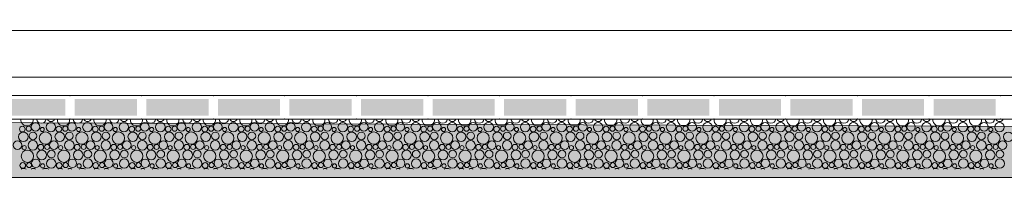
# Model space of a CAD drawing. Header units: millimetres. Extents: x 15166 to 94641, y -300 to 6935.
# Tile 6 of 32: x 26819 to 29764, y -300 to 173. Entities that reach past the tile are written whole.
import ezdxf

# ---------------------------------------------------------------- set-up
doc = ezdxf.new("R2010")
doc.units = ezdxf.units.MM
doc.header["$MEASUREMENT"] = 0
for name, color, linetype in [('Métal _ Bardage.Charp_Couv_Bard_Métal', 7, 'Continuous'), ('Nouveau_Terrain _ Original.Terrain', 7, 'Continuous'), ('Nouveau_VRD _ Voirie 3d.VRD', 7, 'Continuous')]:
    doc.layers.add(name, color=color, linetype=linetype)

# ---------------------------------------------------------------- blocks, each defined once
blk = doc.blocks.new('Élément de coupe_3')
at = {"layer": 'Métal _ Bardage.Charp_Couv_Bard_Métal', "color": 7, "linetype": 'Continuous', "lineweight": 15}
blk.add_line((49496.8, 140), (17329.3, 140), dxfattribs=at)
blk = doc.blocks.new('*X9')
at = {"layer": 'Nouveau_VRD _ Voirie 3d.VRD', "color": 33, "linetype": 'Continuous', "lineweight": 15, "true_color": 0xf48e54}
for centre, radius in [((26826.6, -155.2), 8.58), ((26845.8, -154.2), 7.52), ((26866, -148.8), 12.8), ((26912, -149.5), 14.2), ((26935.7, -155.2), 8.58), ((26954.9, -154.2), 7.52), ((26975.1, -148.8), 12.8), ((27021.2, -149.5), 14.2), ((27044.9, -155.2), 8.58), ((27064, -154.2), 7.52), ((27084.2, -148.8), 12.8), ((27130.3, -149.5), 14.2), ((27154, -155.2), 8.58), ((27173.1, -154.2), 7.52), ((27193.3, -148.8), 12.8), ((27239.4, -149.5), 14.2), ((27263.1, -155.2), 8.58), ((27282.2, -154.2), 7.52), ((27302.4, -148.8), 12.8), ((27348.5, -149.5), 14.2), ((27372.2, -155.2), 8.58), ((27391.3, -154.2), 7.52), ((27411.6, -148.8), 12.8), ((27457.6, -149.5), 14.2), ((27481.3, -155.2), 8.58), ((27500.5, -154.2), 7.52), ((27520.7, -148.8), 12.8), ((27566.7, -149.5), 14.2), ((27590.4, -155.2), 8.58), ((27609.6, -154.2), 7.52), ((27629.8, -148.8), 12.8), ((27675.8, -149.5), 14.2), ((27699.5, -155.2), 8.58), ((27718.7, -154.2), 7.52), ((27738.9, -148.8), 12.8), ((27784.9, -149.5), 14.2), ((27808.6, -155.2), 8.58), ((27827.8, -154.2), 7.52), ((27848, -148.8), 12.8), ((27894.1, -149.5), 14.2), ((27917.8, -155.2), 8.58), ((27936.9, -154.2), 7.52), ((27957.1, -148.8), 12.8), ((28003.2, -149.5), 14.2), ((28026.9, -155.2), 8.58), ((28046, -154.2), 7.52), ((28066.2, -148.8), 12.8), ((28112.3, -149.5), 14.2), ((28136, -155.2), 8.58), ((28155.1, -154.2), 7.52), ((28175.3, -148.8), 12.8), ((28221.4, -149.5), 14.2), ((28245.1, -155.2), 8.58), ((28264.2, -154.2), 7.52), ((28284.5, -148.8), 12.8), ((28330.5, -149.5), 14.2), ((28354.2, -155.2), 8.58), ((28373.4, -154.2), 7.52), ((28393.6, -148.8), 12.8), ((28439.6, -149.5), 14.2), ((28463.3, -155.2), 8.58), ((28482.5, -154.2), 7.52), ((28502.7, -148.8), 12.8), ((28548.7, -149.5), 14.2), ((28572.4, -155.2), 8.58), ((28591.6, -154.2), 7.52), ((28611.8, -148.8), 12.8), ((28657.8, -149.5), 14.2), ((28681.5, -155.2), 8.58), ((28700.7, -154.2), 7.52), ((28720.9, -148.8), 12.8), ((28766.9, -149.5), 14.2), ((28790.7, -155.2), 8.58), ((28809.8, -154.2), 7.52), ((28830, -148.8), 12.8), ((28876.1, -149.5), 14.2), ((28899.8, -155.2), 8.58), ((28918.9, -154.2), 7.52), ((28939.1, -148.8), 12.8), ((28985.2, -149.5), 14.2), ((29008.9, -155.2), 8.58), ((29028, -154.2), 7.52), ((29048.2, -148.8), 12.8), ((29094.3, -149.5), 14.2), ((29118, -155.2), 8.58), ((29137.1, -154.2), 7.52), ((29157.4, -148.8), 12.8), ((29203.4, -149.5), 14.2), ((29227.1, -155.2), 8.58), ((29246.3, -154.2), 7.52), ((29266.5, -148.8), 12.8), ((29312.5, -149.5), 14.2), ((29336.2, -155.2), 8.58), ((29355.4, -154.2), 7.52), ((29375.6, -148.8), 12.8), ((29421.6, -149.5), 14.2), ((29445.3, -155.2), 8.58), ((29464.5, -154.2), 7.52), ((29484.7, -148.8), 12.8), ((29530.7, -149.5), 14.2), ((29554.4, -155.2), 8.58), ((29573.6, -154.2), 7.52), ((29593.8, -148.8), 12.8), ((29639.8, -149.5), 14.2), ((29663.6, -155.2), 8.58), ((29682.7, -154.2), 7.52), ((29702.9, -148.8), 12.8), ((29749, -149.5), 14.2), ((26829.5, -178.4), 14.3), ((26858.3, -175.8), 11.5), ((26895.6, -182.2), 18.4), ((26886.2, -156.5), 6.2), ((26938.6, -178.4), 14.3), ((26967.5, -175.8), 11.5), ((27004.7, -182.2), 18.4), ((26995.3, -156.5), 6.2), ((27047.8, -178.4), 14.3), ((27076.6, -175.8), 11.5), ((27113.8, -182.2), 18.4), ((27104.4, -156.5), 6.2), ((27156.9, -178.4), 14.3), ((27185.7, -175.8), 11.5), ((27222.9, -182.2), 18.4), ((27213.5, -156.5), 6.2), ((27266, -178.4), 14.3), ((27294.8, -175.8), 11.5), ((27332, -182.2), 18.4), ((27322.7, -156.5), 6.2), ((27375.1, -178.4), 14.3), ((27403.9, -175.8), 11.5), ((27441.1, -182.2), 18.4), ((27431.8, -156.5), 6.2), ((27484.2, -178.4), 14.3), ((27513, -175.8), 11.5), ((27550.3, -182.2), 18.4), ((27540.9, -156.5), 6.2), ((27593.3, -178.4), 14.3), ((27622.1, -175.8), 11.5), ((27659.4, -182.2), 18.4), ((27650, -156.5), 6.2), ((27702.4, -178.4), 14.3), ((27731.2, -175.8), 11.5), ((27768.5, -182.2), 18.4), ((27759.1, -156.5), 6.2), ((27811.5, -178.4), 14.3), ((27840.4, -175.8), 11.5), ((27877.6, -182.2), 18.4), ((27868.2, -156.5), 6.2), ((27920.7, -178.4), 14.3), ((27949.5, -175.8), 11.5), ((27986.7, -182.2), 18.4), ((27977.3, -156.5), 6.2), ((28029.8, -178.4), 14.3), ((28058.6, -175.8), 11.5), ((28095.8, -182.2), 18.4), ((28086.4, -156.5), 6.2), ((28138.9, -178.4), 14.3), ((28167.7, -175.8), 11.5), ((28204.9, -182.2), 18.4), ((28195.6, -156.5), 6.2), ((28248, -178.4), 14.3), ((28276.8, -175.8), 11.5), ((28314, -182.2), 18.4), ((28304.7, -156.5), 6.2), ((28357.1, -178.4), 14.3), ((28385.9, -175.8), 11.5), ((28423.2, -182.2), 18.4), ((28413.8, -156.5), 6.2), ((28466.2, -178.4), 14.3), ((28495, -175.8), 11.5), ((28532.3, -182.2), 18.4), ((28522.9, -156.5), 6.2), ((28575.3, -178.4), 14.3), ((28604.1, -175.8), 11.5), ((28641.4, -182.2), 18.4), ((28632, -156.5), 6.2), ((28684.4, -178.4), 14.3), ((28713.3, -175.8), 11.5), ((28750.5, -182.2), 18.4), ((28741.1, -156.5), 6.2), ((28793.6, -178.4), 14.3), ((28822.4, -175.8), 11.5), ((28859.6, -182.2), 18.4), ((28850.2, -156.5), 6.2), ((28902.7, -178.4), 14.3), ((28931.5, -175.8), 11.5), ((28968.7, -182.2), 18.4), ((28959.3, -156.5), 6.2), ((29011.8, -178.4), 14.3), ((29040.6, -175.8), 11.5), ((29077.8, -182.2), 18.4), ((29068.5, -156.5), 6.2), ((29120.9, -178.4), 14.3), ((29149.7, -175.8), 11.5), ((29186.9, -182.2), 18.4), ((29177.6, -156.5), 6.2), ((29230, -178.4), 14.3), ((29258.8, -175.8), 11.5), ((29296, -182.2), 18.4), ((29286.7, -156.5), 6.2), ((29339.1, -178.4), 14.3), ((29367.9, -175.8), 11.5), ((29405.2, -182.2), 18.4), ((29395.8, -156.5), 6.2), ((29448.2, -178.4), 14.3), ((29477, -175.8), 11.5), ((29514.3, -182.2), 18.4), ((29504.9, -156.5), 6.2), ((29557.3, -178.4), 14.3), ((29586.2, -175.8), 11.5), ((29623.4, -182.2), 18.4), ((29614, -156.5), 6.2), ((29666.5, -178.4), 14.3), ((29695.3, -175.8), 11.5), ((29732.5, -182.2), 18.4), ((29723.1, -156.5), 6.2), ((29775.6, -178.4), 14.3), ((26812, -203.4), 12.8), ((26832.2, -211.1), 6.2), ((26858, -204.1), 14.2), ((26881.7, -209.8), 8.58), ((26900.9, -208.8), 7.52), ((26921.1, -203.4), 12.8), ((26941.3, -211.1), 6.2), ((26967.2, -204.1), 14.2), ((26990.9, -209.8), 8.58), ((27010, -208.8), 7.52), ((27030.2, -203.4), 12.8), ((27050.4, -211.1), 6.2), ((27076.3, -204.1), 14.2), ((27100, -209.8), 8.58), ((27119.1, -208.8), 7.52), ((27139.3, -203.4), 12.8), ((27159.5, -211.1), 6.2), ((27185.4, -204.1), 14.2), ((27209.1, -209.8), 8.58), ((27228.2, -208.8), 7.52), ((27248.4, -203.4), 12.8), ((27268.7, -211.1), 6.2), ((27294.5, -204.1), 14.2), ((27318.2, -209.8), 8.58), ((27337.3, -208.8), 7.52), ((27357.6, -203.4), 12.8), ((27377.8, -211.1), 6.2), ((27403.6, -204.1), 14.2), ((27427.3, -209.8), 8.58), ((27446.5, -208.8), 7.52), ((27466.7, -203.4), 12.8), ((27486.9, -211.1), 6.2), ((27512.7, -204.1), 14.2), ((27536.4, -209.8), 8.58), ((27555.6, -208.8), 7.52), ((27575.8, -203.4), 12.8), ((27596, -211.1), 6.2), ((27621.8, -204.1), 14.2), ((27645.5, -209.8), 8.58), ((27664.7, -208.8), 7.52), ((27684.9, -203.4), 12.8), ((27705.1, -211.1), 6.2), ((27730.9, -204.1), 14.2), ((27754.6, -209.8), 8.58), ((27773.8, -208.8), 7.52), ((27794, -203.4), 12.8), ((27814.2, -211.1), 6.2), ((27840.1, -204.1), 14.2), ((27863.8, -209.8), 8.58), ((27882.9, -208.8), 7.52), ((27903.1, -203.4), 12.8), ((27923.3, -211.1), 6.2), ((27949.2, -204.1), 14.2), ((27972.9, -209.8), 8.58), ((27992, -208.8), 7.52), ((28012.2, -203.4), 12.8), ((28032.4, -211.1), 6.2), ((28058.3, -204.1), 14.2), ((28082, -209.8), 8.58), ((28101.1, -208.8), 7.52), ((28121.3, -203.4), 12.8), ((28141.6, -211.1), 6.2), ((28167.4, -204.1), 14.2), ((28191.1, -209.8), 8.58), ((28210.2, -208.8), 7.52), ((28230.5, -203.4), 12.8), ((28250.7, -211.1), 6.2), ((28276.5, -204.1), 14.2), ((28300.2, -209.8), 8.58), ((28319.4, -208.8), 7.52), ((28339.6, -203.4), 12.8), ((28359.8, -211.1), 6.2), ((28385.6, -204.1), 14.2), ((28409.3, -209.8), 8.58), ((28428.5, -208.8), 7.52), ((28448.7, -203.4), 12.8), ((28468.9, -211.1), 6.2), ((28494.7, -204.1), 14.2), ((28518.4, -209.8), 8.58), ((28537.6, -208.8), 7.52), ((28557.8, -203.4), 12.8), ((28578, -211.1), 6.2), ((28603.8, -204.1), 14.2), ((28627.5, -209.8), 8.58), ((28646.7, -208.8), 7.52), ((28666.9, -203.4), 12.8), ((28687.1, -211.1), 6.2), ((28712.9, -204.1), 14.2), ((28736.7, -209.8), 8.58), ((28755.8, -208.8), 7.52), ((28776, -203.4), 12.8), ((28796.2, -211.1), 6.2), ((28822.1, -204.1), 14.2), ((28845.8, -209.8), 8.58), ((28864.9, -208.8), 7.52), ((28885.1, -203.4), 12.8), ((28905.3, -211.1), 6.2), ((28931.2, -204.1), 14.2), ((28954.9, -209.8), 8.58), ((28974, -208.8), 7.52), ((28994.2, -203.4), 12.8), ((29014.5, -211.1), 6.2), ((29040.3, -204.1), 14.2), ((29064, -209.8), 8.58), ((29083.1, -208.8), 7.52), ((29103.4, -203.4), 12.8), ((29123.6, -211.1), 6.2), ((29149.4, -204.1), 14.2), ((29173.1, -209.8), 8.58), ((29192.3, -208.8), 7.52), ((29212.5, -203.4), 12.8), ((29232.7, -211.1), 6.2), ((29258.5, -204.1), 14.2), ((29282.2, -209.8), 8.58), ((29301.4, -208.8), 7.52), ((29321.6, -203.4), 12.8), ((29341.8, -211.1), 6.2), ((29367.6, -204.1), 14.2), ((29391.3, -209.8), 8.58), ((29410.5, -208.8), 7.52), ((29430.7, -203.4), 12.8), ((29450.9, -211.1), 6.2), ((29476.7, -204.1), 14.2), ((29500.4, -209.8), 8.58), ((29519.6, -208.8), 7.52), ((29539.8, -203.4), 12.8), ((29560, -211.1), 6.2), ((29585.8, -204.1), 14.2), ((29609.6, -209.8), 8.58), ((29628.7, -208.8), 7.52), ((29648.9, -203.4), 12.8), ((29669.1, -211.1), 6.2), ((29695, -204.1), 14.2), ((29718.7, -209.8), 8.58), ((29737.8, -208.8), 7.52), ((29758, -203.4), 12.8), ((26841.6, -236.8), 18.4), ((26884.6, -233), 14.3), ((26913.5, -230.4), 11.5), ((26950.7, -236.8), 18.4), ((26993.8, -233), 14.3), ((27022.6, -230.4), 11.5), ((27059.8, -236.8), 18.4), ((27102.9, -233), 14.3), ((27131.7, -230.4), 11.5), ((27168.9, -236.8), 18.4), ((27212, -233), 14.3), ((27240.8, -230.4), 11.5), ((27278, -236.8), 18.4), ((27321.1, -233), 14.3), ((27349.9, -230.4), 11.5), ((27387.1, -236.8), 18.4), ((27430.2, -233), 14.3), ((27459, -230.4), 11.5), ((27496.3, -236.8), 18.4), ((27539.3, -233), 14.3), ((27568.1, -230.4), 11.5), ((27605.4, -236.8), 18.4), ((27648.4, -233), 14.3), ((27677.2, -230.4), 11.5), ((27714.5, -236.8), 18.4), ((27757.5, -233), 14.3), ((27786.4, -230.4), 11.5), ((27823.6, -236.8), 18.4), ((27866.7, -233), 14.3), ((27895.5, -230.4), 11.5), ((27932.7, -236.8), 18.4), ((27975.8, -233), 14.3), ((28004.6, -230.4), 11.5), ((28041.8, -236.8), 18.4), ((28084.9, -233), 14.3), ((28113.7, -230.4), 11.5), ((28150.9, -236.8), 18.4), ((28194, -233), 14.3), ((28222.8, -230.4), 11.5), ((28260, -236.8), 18.4), ((28303.1, -233), 14.3), ((28331.9, -230.4), 11.5), ((28369.2, -236.8), 18.4), ((28412.2, -233), 14.3), ((28441, -230.4), 11.5), ((28478.3, -236.8), 18.4), ((28521.3, -233), 14.3), ((28550.1, -230.4), 11.5), ((28587.4, -236.8), 18.4), ((28630.4, -233), 14.3), ((28659.3, -230.4), 11.5), ((28696.5, -236.8), 18.4), ((28739.6, -233), 14.3), ((28768.4, -230.4), 11.5), ((28805.6, -236.8), 18.4), ((28848.7, -233), 14.3), ((28877.5, -230.4), 11.5), ((28914.7, -236.8), 18.4), ((28957.8, -233), 14.3), ((28986.6, -230.4), 11.5), ((29023.8, -236.8), 18.4), ((29066.9, -233), 14.3), ((29095.7, -230.4), 11.5), ((29132.9, -236.8), 18.4), ((29176, -233), 14.3), ((29204.8, -230.4), 11.5), ((29242, -236.8), 18.4), ((29285.1, -233), 14.3), ((29313.9, -230.4), 11.5), ((29351.2, -236.8), 18.4), ((29394.2, -233), 14.3), ((29423, -230.4), 11.5), ((29460.3, -236.8), 18.4), ((29503.3, -233), 14.3), ((29532.2, -230.4), 11.5), ((29569.4, -236.8), 18.4), ((29612.5, -233), 14.3), ((29641.3, -230.4), 11.5), ((29678.5, -236.8), 18.4), ((29721.6, -233), 14.3), ((29750.4, -230.4), 11.5), ((26827.7, -264.4), 8.58), ((26846.9, -263.4), 7.52), ((26867.1, -258), 12.8), ((26887.3, -265.7), 6.2), ((26913.2, -258.7), 14.2), ((26936.9, -264.4), 8.58), ((26956, -263.4), 7.52), ((26976.2, -258), 12.8), ((26996.4, -265.7), 6.2), ((27022.3, -258.7), 14.2), ((27046, -264.4), 8.58), ((27065.1, -263.4), 7.52), ((27085.3, -258), 12.8), ((27105.5, -265.7), 6.2), ((27131.4, -258.7), 14.2), ((27155.1, -264.4), 8.58), ((27174.2, -263.4), 7.52), ((27194.4, -258), 12.8), ((27214.7, -265.7), 6.2), ((27240.5, -258.7), 14.2), ((27264.2, -264.4), 8.58), ((27283.3, -263.4), 7.52), ((27303.6, -258), 12.8), ((27323.8, -265.7), 6.2), ((27349.6, -258.7), 14.2), ((27373.3, -264.4), 8.58), ((27392.5, -263.4), 7.52), ((27412.7, -258), 12.8), ((27432.9, -265.7), 6.2), ((27458.7, -258.7), 14.2), ((27482.4, -264.4), 8.58), ((27501.6, -263.4), 7.52), ((27521.8, -258), 12.8), ((27542, -265.7), 6.2), ((27567.8, -258.7), 14.2), ((27591.5, -264.4), 8.58), ((27610.7, -263.4), 7.52), ((27630.9, -258), 12.8), ((27651.1, -265.7), 6.2), ((27676.9, -258.7), 14.2), ((27700.6, -264.4), 8.58), ((27719.8, -263.4), 7.52), ((27740, -258), 12.8), ((27760.2, -265.7), 6.2), ((27786.1, -258.7), 14.2), ((27809.8, -264.4), 8.58), ((27828.9, -263.4), 7.52), ((27849.1, -258), 12.8), ((27869.3, -265.7), 6.2), ((27895.2, -258.7), 14.2), ((27918.9, -264.4), 8.58), ((27938, -263.4), 7.52), ((27958.2, -258), 12.8), ((27978.4, -265.7), 6.2), ((28004.3, -258.7), 14.2), ((28028, -264.4), 8.58), ((28047.1, -263.4), 7.52), ((28067.3, -258), 12.8), ((28087.6, -265.7), 6.2), ((28113.4, -258.7), 14.2), ((28137.1, -264.4), 8.58), ((28156.2, -263.4), 7.52), ((28176.5, -258), 12.8), ((28196.7, -265.7), 6.2), ((28222.5, -258.7), 14.2), ((28246.2, -264.4), 8.58), ((28265.4, -263.4), 7.52), ((28285.6, -258), 12.8), ((28305.8, -265.7), 6.2), ((28331.6, -258.7), 14.2), ((28355.3, -264.4), 8.58), ((28374.5, -263.4), 7.52), ((28394.7, -258), 12.8), ((28414.9, -265.7), 6.2), ((28440.7, -258.7), 14.2), ((28464.4, -264.4), 8.58), ((28483.6, -263.4), 7.52), ((28503.8, -258), 12.8), ((28524, -265.7), 6.2), ((28549.8, -258.7), 14.2), ((28573.5, -264.4), 8.58), ((28592.7, -263.4), 7.52), ((28612.9, -258), 12.8), ((28633.1, -265.7), 6.2), ((28658.9, -258.7), 14.2), ((28682.7, -264.4), 8.58), ((28701.8, -263.4), 7.52), ((28722, -258), 12.8), ((28742.2, -265.7), 6.2), ((28768.1, -258.7), 14.2), ((28791.8, -264.4), 8.58), ((28810.9, -263.4), 7.52), ((28831.1, -258), 12.8), ((28851.3, -265.7), 6.2), ((28877.2, -258.7), 14.2), ((28900.9, -264.4), 8.58), ((28920, -263.4), 7.52), ((28940.2, -258), 12.8), ((28960.5, -265.7), 6.2), ((28986.3, -258.7), 14.2), ((29010, -264.4), 8.58), ((29029.1, -263.4), 7.52), ((29049.4, -258), 12.8), ((29069.6, -265.7), 6.2), ((29095.4, -258.7), 14.2), ((29119.1, -264.4), 8.58), ((29138.3, -263.4), 7.52), ((29158.5, -258), 12.8), ((29178.7, -265.7), 6.2), ((29204.5, -258.7), 14.2), ((29228.2, -264.4), 8.58), ((29247.4, -263.4), 7.52), ((29267.6, -258), 12.8), ((29287.8, -265.7), 6.2), ((29313.6, -258.7), 14.2), ((29337.3, -264.4), 8.58), ((29356.5, -263.4), 7.52), ((29376.7, -258), 12.8), ((29396.9, -265.7), 6.2), ((29422.7, -258.7), 14.2), ((29446.4, -264.4), 8.58), ((29465.6, -263.4), 7.52), ((29485.8, -258), 12.8), ((29506, -265.7), 6.2), ((29531.8, -258.7), 14.2), ((29555.6, -264.4), 8.58), ((29574.7, -263.4), 7.52), ((29594.9, -258), 12.8), ((29615.1, -265.7), 6.2), ((29641, -258.7), 14.2), ((29664.7, -264.4), 8.58), ((29683.8, -263.4), 7.52), ((29704, -258), 12.8), ((29724.2, -265.7), 6.2), ((29750.1, -258.7), 14.2)]:
    blk.add_circle(centre, radius, dxfattribs=at)
for centre, radius, start, end in [((26840.5, -127.6), 18.4, 172.6812, 7.3188), ((26883.5, -123.8), 14.3, 185.6052, 354.3948), ((26912.3, -121.2), 11.5, 200.5726, 339.4274), ((26949.6, -127.6), 18.4, 172.6812, 7.3188), ((26992.6, -123.8), 14.3, 185.6052, 354.3948), ((27021.5, -121.2), 11.5, 200.5726, 339.4274), ((27058.7, -127.6), 18.4, 172.6812, 7.3188), ((27101.8, -123.8), 14.3, 185.6052, 354.3948), ((27130.6, -121.2), 11.5, 200.5726, 339.4274), ((27167.8, -127.6), 18.4, 172.6812, 7.3188), ((27210.9, -123.8), 14.3, 185.6052, 354.3948), ((27239.7, -121.2), 11.5, 200.5726, 339.4274), ((27276.9, -127.6), 18.4, 172.6812, 7.3188), ((27320, -123.8), 14.3, 185.6052, 354.3948), ((27348.8, -121.2), 11.5, 200.5726, 339.4274), ((27386, -127.6), 18.4, 172.6812, 7.3188), ((27429.1, -123.8), 14.3, 185.6052, 354.3948), ((27457.9, -121.2), 11.5, 200.5726, 339.4274), ((27495.1, -127.6), 18.4, 172.6812, 7.3188), ((27538.2, -123.8), 14.3, 185.6052, 354.3948), ((27567, -121.2), 11.5, 200.5726, 339.4274), ((27604.3, -127.6), 18.4, 172.6812, 7.3188), ((27647.3, -123.8), 14.3, 185.6052, 354.3948), ((27676.1, -121.2), 11.5, 200.5726, 339.4274), ((27713.4, -127.6), 18.4, 172.6812, 7.3188), ((27756.4, -123.8), 14.3, 185.6052, 354.3948), ((27785.2, -121.2), 11.5, 200.5726, 339.4274), ((27822.5, -127.6), 18.4, 172.6812, 7.3188), ((27865.5, -123.8), 14.3, 185.6052, 354.3948), ((27894.4, -121.2), 11.5, 200.5726, 339.4274), ((27931.6, -127.6), 18.4, 172.6812, 7.3188), ((27974.7, -123.8), 14.3, 185.6052, 354.3948), ((28003.5, -121.2), 11.5, 200.5726, 339.4274), ((28040.7, -127.6), 18.4, 172.6812, 7.3188), ((28083.8, -123.8), 14.3, 185.6052, 354.3948), ((28112.6, -121.2), 11.5, 200.5726, 339.4274), ((28149.8, -127.6), 18.4, 172.6812, 7.3188), ((28192.9, -123.8), 14.3, 185.6052, 354.3948), ((28221.7, -121.2), 11.5, 200.5726, 339.4274), ((28258.9, -127.6), 18.4, 172.6812, 7.3188), ((28302, -123.8), 14.3, 185.6052, 354.3948), ((28330.8, -121.2), 11.5, 200.5726, 339.4274), ((28368, -127.6), 18.4, 172.6812, 7.3188), ((28411.1, -123.8), 14.3, 185.6052, 354.3948), ((28439.9, -121.2), 11.5, 200.5726, 339.4274), ((28477.2, -127.6), 18.4, 172.6812, 7.3188), ((28520.2, -123.8), 14.3, 185.6052, 354.3948), ((28549, -121.2), 11.5, 200.5726, 339.4274), ((28586.3, -127.6), 18.4, 172.6812, 7.3188), ((28629.3, -123.8), 14.3, 185.6052, 354.3948), ((28658.1, -121.2), 11.5, 200.5726, 339.4274), ((28695.4, -127.6), 18.4, 172.6812, 7.3188), ((28738.4, -123.8), 14.3, 185.6052, 354.3948), ((28767.3, -121.2), 11.5, 200.5726, 339.4274), ((28804.5, -127.6), 18.4, 172.6812, 7.3188), ((28847.6, -123.8), 14.3, 185.6052, 354.3948), ((28876.4, -121.2), 11.5, 200.5726, 339.4274), ((28913.6, -127.6), 18.4, 172.6812, 7.3188), ((28956.7, -123.8), 14.3, 185.6052, 354.3948), ((28985.5, -121.2), 11.5, 200.5726, 339.4274), ((29022.7, -127.6), 18.4, 172.6812, 7.3188), ((29065.8, -123.8), 14.3, 185.6052, 354.3948), ((29094.6, -121.2), 11.5, 200.5726, 339.4274), ((29131.8, -127.6), 18.4, 172.6812, 7.3188), ((29174.9, -123.8), 14.3, 185.6052, 354.3948), ((29203.7, -121.2), 11.5, 200.5726, 339.4274), ((29240.9, -127.6), 18.4, 172.6812, 7.3188), ((29284, -123.8), 14.3, 185.6052, 354.3948), ((29312.8, -121.2), 11.5, 200.5726, 339.4274), ((29350, -127.6), 18.4, 172.6812, 7.3188), ((29393.1, -123.8), 14.3, 185.6052, 354.3948), ((29421.9, -121.2), 11.5, 200.5726, 339.4274), ((29459.2, -127.6), 18.4, 172.6812, 7.3188), ((29502.2, -123.8), 14.3, 185.6052, 354.3948), ((29531, -121.2), 11.5, 200.5726, 339.4274), ((29568.3, -127.6), 18.4, 172.6812, 7.3188), ((29611.3, -123.8), 14.3, 185.6052, 354.3948), ((29640.2, -121.2), 11.5, 200.5726, 339.4274), ((29677.4, -127.6), 18.4, 172.6812, 7.3188), ((29720.5, -123.8), 14.3, 185.6052, 354.3948), ((29749.3, -121.2), 11.5, 200.5726, 339.4274), ((26830.6, -287.6), 14.3, 59.7951, 120.2049), ((26859.5, -285), 11.5, 57.6732, 122.3268), ((26896.7, -291.4), 18.4, 61.2883, 118.7117), ((26939.8, -287.6), 14.3, 59.7951, 120.2049), ((26968.6, -285), 11.5, 57.6732, 122.3268), ((27005.8, -291.4), 18.4, 61.2883, 118.7117), ((27048.9, -287.6), 14.3, 59.7951, 120.2049), ((27077.7, -285), 11.5, 57.6732, 122.3268), ((27114.9, -291.4), 18.4, 61.2883, 118.7117), ((27158, -287.6), 14.3, 59.7951, 120.2049), ((27186.8, -285), 11.5, 57.6732, 122.3268), ((27224, -291.4), 18.4, 61.2883, 118.7117), ((27267.1, -287.6), 14.3, 59.7951, 120.2049), ((27295.9, -285), 11.5, 57.6732, 122.3268), ((27333.1, -291.4), 18.4, 61.2883, 118.7117), ((27376.2, -287.6), 14.3, 59.7951, 120.2049), ((27405, -285), 11.5, 57.6732, 122.3268), ((27442.3, -291.4), 18.4, 61.2883, 118.7117), ((27485.3, -287.6), 14.3, 59.7951, 120.2049), ((27514.1, -285), 11.5, 57.6732, 122.3268), ((27551.4, -291.4), 18.4, 61.2883, 118.7117), ((27594.4, -287.6), 14.3, 59.7951, 120.2049), ((27623.2, -285), 11.5, 57.6732, 122.3268), ((27660.5, -291.4), 18.4, 61.2883, 118.7117), ((27703.5, -287.6), 14.3, 59.7951, 120.2049), ((27732.4, -285), 11.5, 57.6732, 122.3268), ((27769.6, -291.4), 18.4, 61.2883, 118.7117), ((27812.7, -287.6), 14.3, 59.7951, 120.2049), ((27841.5, -285), 11.5, 57.6732, 122.3268), ((27878.7, -291.4), 18.4, 61.2883, 118.7117), ((27921.8, -287.6), 14.3, 59.7951, 120.2049), ((27950.6, -285), 11.5, 57.6732, 122.3268), ((27987.8, -291.4), 18.4, 61.2883, 118.7117), ((28030.9, -287.6), 14.3, 59.7951, 120.2049), ((28059.7, -285), 11.5, 57.6732, 122.3268), ((28096.9, -291.4), 18.4, 61.2883, 118.7117), ((28140, -287.6), 14.3, 59.7951, 120.2049), ((28168.8, -285), 11.5, 57.6732, 122.3268), ((28206, -291.4), 18.4, 61.2883, 118.7117), ((28249.1, -287.6), 14.3, 59.7951, 120.2049), ((28277.9, -285), 11.5, 57.6732, 122.3268), ((28315.2, -291.4), 18.4, 61.2883, 118.7117), ((28358.2, -287.6), 14.3, 59.7951, 120.2049), ((28387, -285), 11.5, 57.6732, 122.3268), ((28424.3, -291.4), 18.4, 61.2883, 118.7117), ((28467.3, -287.6), 14.3, 59.7951, 120.2049), ((28496.1, -285), 11.5, 57.6732, 122.3268), ((28533.4, -291.4), 18.4, 61.2883, 118.7117), ((28576.4, -287.6), 14.3, 59.7951, 120.2049), ((28605.3, -285), 11.5, 57.6732, 122.3268), ((28642.5, -291.4), 18.4, 61.2883, 118.7117), ((28685.6, -287.6), 14.3, 59.7951, 120.2049), ((28714.4, -285), 11.5, 57.6732, 122.3268), ((28751.6, -291.4), 18.4, 61.2883, 118.7117), ((28794.7, -287.6), 14.3, 59.7951, 120.2049), ((28823.5, -285), 11.5, 57.6732, 122.3268), ((28860.7, -291.4), 18.4, 61.2883, 118.7117), ((28903.8, -287.6), 14.3, 59.7951, 120.2049), ((28932.6, -285), 11.5, 57.6732, 122.3268), ((28969.8, -291.4), 18.4, 61.2883, 118.7117), ((29012.9, -287.6), 14.3, 59.7951, 120.2049), ((29041.7, -285), 11.5, 57.6732, 122.3268), ((29078.9, -291.4), 18.4, 61.2883, 118.7117), ((29122, -287.6), 14.3, 59.7951, 120.2049), ((29150.8, -285), 11.5, 57.6732, 122.3268), ((29188, -291.4), 18.4, 61.2883, 118.7117), ((29231.1, -287.6), 14.3, 59.7951, 120.2049), ((29259.9, -285), 11.5, 57.6732, 122.3268), ((29297.2, -291.4), 18.4, 61.2883, 118.7117), ((29340.2, -287.6), 14.3, 59.7951, 120.2049), ((29369, -285), 11.5, 57.6732, 122.3268), ((29406.3, -291.4), 18.4, 61.2883, 118.7117), ((29449.3, -287.6), 14.3, 59.7951, 120.2049), ((29478.2, -285), 11.5, 57.6732, 122.3268), ((29515.4, -291.4), 18.4, 61.2883, 118.7117), ((29558.5, -287.6), 14.3, 59.7951, 120.2049), ((29587.3, -285), 11.5, 57.6732, 122.3268), ((29624.5, -291.4), 18.4, 61.2883, 118.7117), ((29667.6, -287.6), 14.3, 59.7951, 120.2049), ((29696.4, -285), 11.5, 57.6732, 122.3268), ((29733.6, -291.4), 18.4, 61.2883, 118.7117)]:
    blk.add_arc(centre, radius, start, end, dxfattribs=at)
blk = doc.blocks.new('*X10')
at = {"layer": 'Nouveau_VRD _ Voirie 3d.VRD', "linetype": 'Continuous', "lineweight": 15, "true_color": 0xb5b5b5}
for points in [[(26769.4, -65.2), (26769.4, -115.2), (26955.4, -115.2), (26955.4, -65.2)], [(26983.4, -65.2), (26983.4, -115.2), (27169.4, -115.2), (27169.4, -65.2)], [(27197.4, -65.2), (27197.4, -115.2), (27383.5, -115.2), (27383.5, -65.2)], [(27411.5, -65.2), (27411.5, -115.2), (27597.5, -115.2), (27597.5, -65.2)], [(27625.5, -65.2), (27625.5, -115.2), (27811.6, -115.2), (27811.6, -65.2)], [(27839.6, -65.2), (27839.6, -115.2), (28025.6, -115.2), (28025.6, -65.2)], [(28053.6, -65.2), (28053.6, -115.2), (28239.6, -115.2), (28239.6, -65.2)], [(28267.7, -65.2), (28267.7, -115.2), (28453.7, -115.2), (28453.7, -65.2)], [(28481.7, -65.2), (28481.7, -115.2), (28667.7, -115.2), (28667.7, -65.2)], [(28695.7, -65.2), (28695.7, -115.2), (28881.8, -115.2), (28881.8, -65.2)], [(28909.8, -65.2), (28909.8, -115.2), (29095.8, -115.2), (29095.8, -65.2)], [(29123.8, -65.2), (29123.8, -115.2), (29309.9, -115.2), (29309.9, -65.2)], [(29337.9, -65.2), (29337.9, -115.2), (29523.9, -115.2), (29523.9, -65.2)], [(29551.9, -65.2), (29551.9, -115.2), (29737.9, -115.2), (29737.9, -65.2)]]:
    blk.add_hatch(color=253, dxfattribs=at).paths.add_polyline_path(points)
at = {"layer": 'Nouveau_VRD _ Voirie 3d.VRD', "color": 253, "linetype": 'Continuous', "lineweight": 15, "true_color": 0xb5b5b5}
for p in [(26969.4, -55.2), (27183.4, -55.2), (27397.5, -55.2), (27611.5, -55.2), (27825.6, -55.2), (28039.6, -55.2), (28253.6, -55.2), (28467.7, -55.2), (28681.7, -55.2), (28895.8, -55.2), (29109.8, -55.2), (29323.9, -55.2), (29537.9, -55.2), (29751.9, -55.2), (26969.4, -125.2), (27183.4, -125.2), (27397.5, -125.2), (27611.5, -125.2), (27825.6, -125.2), (28039.6, -125.2), (28253.6, -125.2), (28467.7, -125.2), (28681.7, -125.2), (28895.8, -125.2), (29109.8, -125.2), (29323.9, -125.2), (29537.9, -125.2), (29751.9, -125.2)]:
    blk.add_point(p, dxfattribs=at)
blk = doc.blocks.new('Élément de coupe_8')
at = {"layer": 'Nouveau_VRD _ Voirie 3d.VRD', "color": 251, "linetype": 'Continuous', "lineweight": 15, "true_color": 0x6a6a6a}
blk.add_line((49496.8, 0), (19480.3, 0), dxfattribs=at)
at = {"layer": 'Nouveau_VRD _ Voirie 3d.VRD', "color": 7, "linetype": 'Continuous', "lineweight": 15}
for p, q in [((94641.3, -55.2), (16719.9, -55.2)), ((94641.3, -125.2), (16719.9, -125.2))]:
    blk.add_line(p, q, dxfattribs=at)
at = {"layer": 'Nouveau_VRD _ Voirie 3d.VRD', "lineweight": 0}
for name in ['*X10', '*X9']:
    blk.add_blockref(name, (0, 0), dxfattribs=at)
blk = doc.blocks.new('Élément de coupe_21')
at = {"layer": 'Nouveau_Terrain _ Original.Terrain', "linetype": 'Continuous', "lineweight": 15, "true_color": 0xf48e54}
h = blk.add_hatch(dxfattribs=at)
h.set_pattern_fill('Terre', color=33, style=0, pattern_type=2)
h.set_pattern_definition([(45, (0, 0), (-137.8858, 137.8858), []), (45, (-45.96, 45.96), (-275.7716, 275.7716), []), (45, (-91.92, 91.92), (-275.7716, 275.7716), []), (135, (-137.886, 137.886), (45.96194, 45.96194), [195, -195])])
h.paths.add_polyline_path([(15166.2, -300), (94641.3, -300), (94641.3, 172.6), (71943.5, 129), (71287.6, 118.3), (70607.6, 108.5), (70534.1, 108.7), (70476.4, 108.9), (70432.1, 109.1), (70398.6, 109.2), (70373.2, 109.2), (69695.9, 100.4), (69676.6, 100.4), (69017.9, 92.5), (69001.9, 92.5), (68384.2, 85.5), (64525.5, 3.9), (64035.9, -0.8), (63617.5, -4.9), (63265, -8.4), (62966.3, -11.4), (62708, -14.1), (62476.2, -16.6), (62256, -19), (62032.2, -21.4), (61789, -24), (61513.2, -26.9), (61206.2, -30), (60872.9, -33.2), (60518.6, -36.4), (60149.4, -39.5), (59771.7, -42.3), (59392.5, -44.6), (59019.4, -46.4), (58995.9, -46.4), (56434.9, -29.7), (32895.9, -159.1), (21645.1, -118.1), (20629.6, -115.7), (19656.5, -113.6), (18751.7, -111.8), (17939.8, -110.2), (15414.2, -106.9), (15250.7, -106.8), (15166.2, -106.6)])
at = {"layer": 'Nouveau_Terrain _ Original.Terrain', "color": 7, "linetype": 'Continuous', "lineweight": 15}
blk.add_line((94641.3, -300), (15482.5, -300), dxfattribs=at)
at = {"layer": 'Nouveau_Terrain _ Original.Terrain', "color": 7, "linetype": 'Continuous', "lineweight": 15, "flags": 128}
blk.add_lwpolyline([(15166.2, -106.6), (15250.7, -106.8), (15414.2, -106.9), (17939.8, -110.2), (18751.7, -111.8), (19656.5, -113.6), (20629.6, -115.7), (21645.1, -118.1), (32895.9, -159.1), (56434.9, -29.7)], dxfattribs=at)

msp = doc.modelspace()

# ---------------------------------------------------------------- block references
at = {"layer": 'Métal _ Bardage.Charp_Couv_Bard_Métal', "lineweight": 0}
msp.add_blockref('Élément de coupe_3', (0, 0), dxfattribs=at)
at = {"layer": 'Nouveau_Terrain _ Original.Terrain', "lineweight": 0}
msp.add_blockref('Élément de coupe_21', (0, 0), dxfattribs=at)
at = {"layer": 'Nouveau_VRD _ Voirie 3d.VRD', "lineweight": 0}
msp.add_blockref('Élément de coupe_8', (0, 0), dxfattribs=at)

doc.saveas('drawing.dxf')
